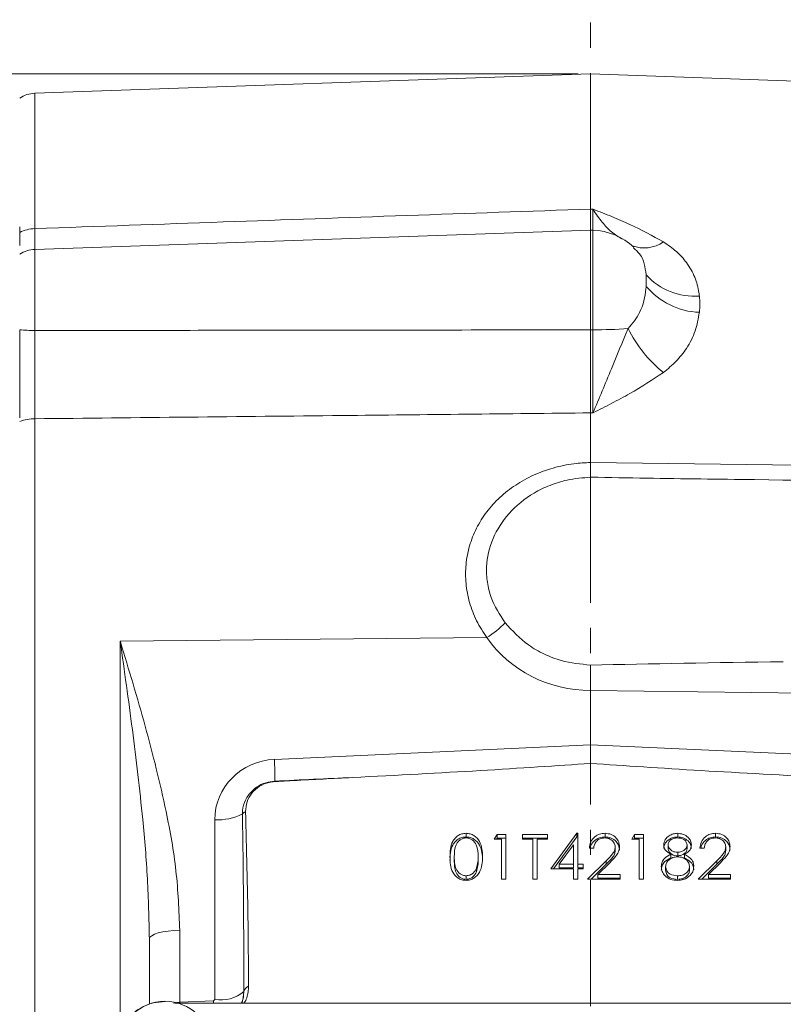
# Model space of a CAD drawing. Header units: inches. Extents: x 0.3 to 33.9, y 0.2 to 21.7.
# Tile 6 of 19: x 5.9 to 8.9, y 9.4 to 13.3. Entities that reach past the tile are written whole.
import ezdxf

# ---------------------------------------------------------------- set-up
doc = ezdxf.new("R2010")
doc.units = ezdxf.units.IN
doc.header["$MEASUREMENT"] = 0
doc.linetypes.add('CENTERX2', pattern=[0.8, 0.5, -0.1, 0.1, -0.1])
doc.layers.add('SLD-0', color=7, linetype='Continuous', lineweight=15)
doc.styles.add('SLDTEXTSTYLE0', font='TXT', dxfattribs={"width": 0.75})
doc.dimstyles.new('SLDDIMSTYLE0', dxfattribs={"dimtxt": 0.25, "dimasz": 0.13, "dimexe": 0, "dimexo": 0.0625, "dimgap": 0.0625, "dimtad": 0, "dimtih": 1, "dimtoh": 1, "dimrnd": 1e-09, "dimzin": 12, "dimdsep": 46, "dimtxsty": 'SLDTEXTSTYLE0', "dimsah": 1, "dimcen": 0.09, "dimadec": 0, "dimazin": 3, "dimtfac": 1, "dimtofl": 0, "dimtmove": 0, "dimatfit": 3, "dimfxl": 1, "dimfrac": 2, "dimtolj": 1, "dimtzin": 12, "dimarcsym": 0})

# ---------------------------------------------------------------- blocks, each defined once
blk = doc.blocks.new('_D_6')
at = {"layer": 'SLD-0'}
for p, q in [((4.1765, 11.643), (4.1765, 15.2266)), ((5.5962, 15.1384), (5.5455, 15.1384)), ((5.5455, 15.1384), (5.5455, 14.7415)), ((6.7392, 15.1384), (6.79, 15.1384)), ((6.79, 15.1384), (6.79, 14.7415)), ((4.1765, 15.1016), (5.4567, 15.1016)), ((8.159, 15.1016), (6.8787, 15.1016)), ((5.5455, 14.7415), (5.5962, 14.7415)), ((6.79, 14.7415), (6.7392, 14.7415))]:
    blk.add_line(p, q, dxfattribs=at)
for points in [[(4.1765, 15.1016), (4.3065, 15.0816), (4.3065, 15.1216)], [(8.159, 15.1016), (8.029, 15.1216), (8.029, 15.0816)]]:
    blk.add_solid(points, dxfattribs=at)
at = {"layer": 'SLD-0', "char_height": 0.25, "attachment_point": 1, "style": 'SLDTEXTSTYLE0'}
for s, insert in [('3.98', (5.7429, 15.5114, -0.8581)), ('101.16', (5.6597, 15.0638, -0.8581))]:
    blk.add_mtext(s, dxfattribs=dict(at, insert=insert))
blk = doc.blocks.new('_D_7')
at = {"layer": 'SLD-0'}
for p, q in [((5.5845, 12.9724), (5.5845, 14.0317)), ((6.3926, 13.9435), (6.3418, 13.9435)), ((6.3418, 13.9435), (6.3418, 13.5467)), ((7.3508, 13.9435), (7.4016, 13.9435)), ((7.4016, 13.9435), (7.4016, 13.5467)), ((5.5845, 13.9067), (6.2531, 13.9067)), ((8.159, 13.9067), (7.4903, 13.9067)), ((6.3418, 13.5467), (6.3926, 13.5467)), ((7.4016, 13.5467), (7.3508, 13.5467))]:
    blk.add_line(p, q, dxfattribs=at)
for points in [[(5.5845, 13.9067), (5.7145, 13.8867), (5.7145, 13.9267)], [(8.159, 13.9067), (8.029, 13.9267), (8.029, 13.8867)]]:
    blk.add_solid(points, dxfattribs=at)
at = {"layer": 'SLD-0', "char_height": 0.25, "attachment_point": 1, "style": 'SLDTEXTSTYLE0'}
for s, insert in [('2.57', (6.4469, 14.3166, -0.8581)), ('65.39', (6.4561, 13.8689, -0.8581))]:
    blk.add_mtext(s, dxfattribs=dict(at, insert=insert))
blk = doc.blocks.new('_D_8')
at = {"layer": 'SLD-0'}
for p, q in [((12.6831, 12.1594), (12.6831, 14.0317)), ((9.8496, 13.9435), (9.7988, 13.9435)), ((9.7988, 13.9435), (9.7988, 13.5467)), ((10.9925, 13.9435), (11.0433, 13.9435)), ((11.0433, 13.9435), (11.0433, 13.5467)), ((8.159, 13.9067), (9.7101, 13.9067)), ((12.6831, 13.9067), (11.132, 13.9067)), ((9.7988, 13.5467), (9.8496, 13.5467)), ((11.0433, 13.5467), (10.9925, 13.5467))]:
    blk.add_line(p, q, dxfattribs=at)
for points in [[(8.159, 13.9067), (8.289, 13.8867), (8.289, 13.9267)], [(12.6831, 13.9067), (12.5531, 13.9267), (12.5531, 13.8867)]]:
    blk.add_solid(points, dxfattribs=at)
at = {"layer": 'SLD-0', "char_height": 0.25, "attachment_point": 1, "style": 'SLDTEXTSTYLE0'}
for s, insert in [('4.52', (9.9962, 14.3166, -0.8581)), ('114.91', (9.9131, 13.8689, -0.8581))]:
    blk.add_mtext(s, dxfattribs=dict(at, insert=insert))
blk = doc.blocks.new('_D_9')
at = {"layer": 'SLD-0'}
for p, q in [((15.816, 12.3304), (15.816, 15.2266)), ((11.416, 15.1384), (11.3652, 15.1384)), ((11.3652, 15.1384), (11.3652, 14.7415)), ((12.5589, 15.1384), (12.6097, 15.1384)), ((12.6097, 15.1384), (12.6097, 14.7415)), ((8.159, 15.1016), (11.2765, 15.1016)), ((15.816, 15.1016), (12.6985, 15.1016)), ((11.3652, 14.7415), (11.416, 14.7415)), ((12.6097, 14.7415), (12.5589, 14.7415))]:
    blk.add_line(p, q, dxfattribs=at)
for points in [[(8.159, 15.1016), (8.289, 15.0816), (8.289, 15.1216)], [(15.816, 15.1016), (15.686, 15.1216), (15.686, 15.0816)]]:
    blk.add_solid(points, dxfattribs=at)
at = {"layer": 'SLD-0', "char_height": 0.25, "attachment_point": 1, "style": 'SLDTEXTSTYLE0'}
for s, insert in [('7.66', (11.5627, 15.5114, -0.8581)), ('194.49', (11.4795, 15.0638, -0.8581))]:
    blk.add_mtext(s, dxfattribs=dict(at, insert=insert))
blk = doc.blocks.new('_D_11')
at = {"layer": 'SLD-0'}
for p, q in [((8.109, 13.0604), (1.708, 13.0604)), ((1.833, 13.0604), (1.833, 9.6814)), ((1.2615, 9.3074), (1.2107, 9.3074)), ((1.2107, 9.3074), (1.2107, 8.9105)), ((2.4045, 9.3074), (2.4552, 9.3074)), ((2.4552, 9.3074), (2.4552, 8.9105)), ((1.2107, 8.9105), (1.2615, 8.9105)), ((2.4552, 8.9105), (2.4045, 8.9105)), ((1.833, 5.4808), (1.833, 8.8597)), ((4.6119, 5.4808), (1.708, 5.4808))]:
    blk.add_line(p, q, dxfattribs=at)
for points in [[(1.833, 13.0604), (1.813, 12.9304), (1.853, 12.9304)], [(1.833, 5.4808), (1.853, 5.6108), (1.813, 5.6108)]]:
    blk.add_solid(points, dxfattribs=at)
at = {"layer": 'SLD-0', "char_height": 0.25, "attachment_point": 1, "style": 'SLDTEXTSTYLE0'}
for s, insert in [('7.58', (1.4082, 9.6804, -0.8581)), ('192.52', (1.325, 9.2328, -0.8581))]:
    blk.add_mtext(s, dxfattribs=dict(at, insert=insert))

msp = doc.modelspace()

# ---------------------------------------------------------------- linework, layer by layer
at = {"color": 7, "linetype": 'Continuous', "lineweight": 15}
for p, q in [((8.159, 13.0604), (5.9548, 12.9834)), ((11.7076, 12.9364), (8.159, 13.0604)), ((8.159, 12.5244), (8.159, 13.0604)), ((8.1677, 12.5241), (8.159, 12.5244)), ((8.159, 12.4414), (5.9548, 12.3644)), ((8.1677, 12.4411), (8.159, 12.4414)), ((8.159, 12.4414), (8.159, 12.0459)), ((8.1677, 12.0459), (8.159, 12.0459)), ((8.159, 11.5199), (8.159, 11.7165)), ((8.159, 11.7165), (8.1677, 11.7164)), ((5.9548, 8.2675), (5.9548, 11.6932)), ((8.159, 11.5199), (8.159, 11.5199)), ((6.2931, 10.8114), (7.7473, 10.8254)), ((8.159, 10.4009), (8.159, 10.616)), ((8.159, 10.616), (9.9637, 10.5933)), ((8.159, 10.616), (8.159, 10.616)), ((8.159, 10.4009), (6.9046, 10.3428)), ((9.4133, 10.3428), (8.159, 10.4009)), ((8.159, 10.4009), (8.159, 10.3269)), ((6.6681, 10.1036), (6.6681, 9.3907)), ((7.6647, 10.0351), (7.6647, 10.0495)), ((7.7765, 10.0267), (7.7877, 10.0449)), ((7.7877, 10.0449), (7.8228, 10.0449)), ((7.7877, 10.0306), (7.7877, 10.0449)), ((7.8228, 10.0449), (7.8228, 9.8675)), ((7.8886, 10.0449), (7.9884, 10.0449)), ((7.8886, 10.0267), (7.8886, 10.0449)), ((7.9884, 10.0449), (7.9884, 10.0267)), ((8.0006, 9.9085), (8.1043, 10.0495)), ((8.0112, 9.9085), (8.1043, 10.0351)), ((8.1043, 10.0495), (8.1078, 10.0495)), ((8.1043, 10.0351), (8.1043, 10.0495)), ((8.1043, 10.0351), (8.1078, 10.0351)), ((8.1078, 10.0495), (8.1078, 9.9267)), ((8.216, 10.0351), (8.216, 10.0495)), ((8.3222, 10.0267), (8.3333, 10.0449)), ((8.3333, 10.0449), (8.3684, 10.0449)), ((8.3333, 10.0306), (8.3333, 10.0449)), ((8.3684, 10.0449), (8.3684, 9.8675)), ((8.5045, 10.0351), (8.5045, 10.0495)), ((8.6545, 10.0351), (8.6545, 10.0495)), ((7.8058, 10.0267), (7.7765, 10.0267)), ((7.7853, 10.0267), (7.7877, 10.0306)), ((7.7877, 10.0306), (7.8228, 10.0306)), ((7.8058, 9.8675), (7.8058, 10.0267)), ((7.8886, 10.0306), (7.9884, 10.0306)), ((7.93, 10.0267), (7.8886, 10.0267)), ((7.93, 9.8675), (7.93, 10.0267)), ((7.947, 10.0267), (7.947, 9.8675)), ((7.9884, 10.0267), (7.947, 10.0267)), ((8.0908, 10.0037), (8.0341, 9.9267)), ((8.0908, 9.9267), (8.0908, 10.0037)), ((8.2564, 9.981), (8.2564, 9.9953)), ((8.3514, 10.0267), (8.3222, 10.0267)), ((8.3309, 10.0267), (8.3333, 10.0306)), ((8.3333, 10.0306), (8.3684, 10.0306)), ((8.3514, 9.8675), (8.3514, 10.0267)), ((8.4659, 9.9894), (8.4659, 10.0037)), ((8.5414, 9.9897), (8.5414, 10.0041)), ((8.6949, 9.981), (8.6949, 9.9953)), ((7.6182, 9.9419), (7.6182, 9.9562)), ((7.7132, 9.9419), (7.7132, 9.9562)), ((8.1711, 9.9903), (8.1541, 9.9903)), ((8.4766, 9.952), (8.4766, 9.9664)), ((8.5042, 9.9601), (8.5042, 9.9744)), ((8.5315, 9.952), (8.5315, 9.9664)), ((8.6096, 9.9903), (8.5925, 9.9903)), ((8.0341, 9.9267), (8.0908, 9.9267)), ((8.0341, 9.9123), (8.0341, 9.9267)), ((8.0908, 9.9123), (8.0908, 9.9267)), ((8.1078, 9.9267), (8.1297, 9.9267)), ((8.1078, 9.9123), (8.1078, 9.9267)), ((8.1297, 9.9267), (8.1297, 9.9085)), ((8.1468, 9.8675), (8.2205, 9.941)), ((8.1612, 9.8675), (8.2205, 9.9266)), ((8.235, 9.9331), (8.1875, 9.8857)), ((8.2205, 9.9266), (8.2205, 9.941)), ((8.4561, 9.9029), (8.4561, 9.9172)), ((8.5511, 9.9046), (8.5511, 9.9189)), ((8.5852, 9.8675), (8.6589, 9.941)), ((8.5996, 9.8675), (8.6589, 9.9266)), ((8.6735, 9.9331), (8.6259, 9.8857)), ((8.6589, 9.9266), (8.6589, 9.941)), ((7.6652, 9.8669), (7.6652, 9.8812)), ((7.706, 9.8973), (7.706, 9.9116)), ((8.0908, 9.9085), (8.0006, 9.9085)), ((8.0341, 9.9123), (8.0908, 9.9123)), ((8.0908, 9.8675), (8.0908, 9.9085)), ((8.1078, 9.9123), (8.1297, 9.9123)), ((8.1078, 9.9085), (8.1078, 9.8675)), ((8.1297, 9.9085), (8.1078, 9.9085)), ((8.1875, 9.8857), (8.2759, 9.8857)), ((8.1875, 9.8714), (8.1875, 9.8857)), ((8.2759, 9.8857), (8.2759, 9.8675)), ((8.5036, 9.8669), (8.5036, 9.8812)), ((8.6259, 9.8857), (8.7143, 9.8857)), ((8.6259, 9.8714), (8.6259, 9.8857)), ((8.7143, 9.8857), (8.7143, 9.8675)), ((7.8228, 9.8675), (7.8058, 9.8675)), ((7.947, 9.8675), (7.93, 9.8675)), ((8.1078, 9.8675), (8.0908, 9.8675)), ((8.2759, 9.8675), (8.1468, 9.8675)), ((8.1875, 9.8714), (8.2759, 9.8714)), ((8.3684, 9.8675), (8.3514, 9.8675)), ((8.7143, 9.8675), (8.5852, 9.8675)), ((8.6259, 9.8714), (8.7143, 9.8714)), ((6.5296, 9.3796), (6.5296, 9.6652)), ((6.409, 9.6308), (6.409, 9.3723)), ((6.7838, 9.4222), (6.7821, 9.4076)), ((9.7979, 9.3764), (6.5103, 9.3764)), ((6.6633, 9.3858), (6.5296, 9.3796)), ((6.6681, 9.3907), (6.6633, 9.3858))]:
    msp.add_line(p, q, dxfattribs=at)
at = {"color": 8, "linetype": 'Continuous', "lineweight": 15}
for p, q in [((5.9548, 12.447), (5.9548, 12.9834)), ((8.1677, 12.4411), (8.1677, 12.0459)), ((5.9548, 12.0434), (5.9548, 12.3644)), ((6.2931, 10.8114), (6.2931, 9.3195)), ((6.5296, 9.3796), (6.5297, 9.3764)), ((6.6633, 9.3858), (6.6637, 9.3764))]:
    msp.add_line(p, q, dxfattribs=at)
at = {"color": 7, "linetype": 'Continuous', "lineweight": 15, "flags": 128}
for points in [[(10.9048, 11.4846), (10.6649, 11.4876), (9.7055, 11.5), (8.159, 11.5199)], [(6.5296, 9.6652), (6.5058, 9.6643), (6.4831, 9.6622), (6.4623, 9.659), (6.444, 9.6547), (6.4291, 9.6495), (6.4181, 9.6437), (6.4113, 9.6373), (6.409, 9.6308)]]:
    msp.add_lwpolyline(points, dxfattribs=at)
at = {"color": 7, "linetype": 'Continuous', "lineweight": 15}
for centre, radius, start, end in [((5.959, 12.8635), 0.12, 92, 122.5136), ((5.9581, 12.308), 0.139, 91.3784, 117.2489), ((8.159, 12.1912), 0.25, 46.6903, 88), ((5.959, 12.2445), 0.12, 92, 122.5136), ((8.5708, 12.4373), 0.2586, 222.1195, 274.3397), ((8.6005, 12.4045), 0.2895, 220.0986, 268.0042), ((5.9564, 12.8303), 0.787, 265.4846, 269.8805), ((8.1662, 14.1881), 2.1423, 270.0386, 273.7856), ((8.7677, 12.2784), 0.5134, 206.346, 231.4321), ((5.9572, 11.5039), 0.1893, 90.7382, 109.3568), ((7.5272, 11.1702), 0.4092, 302.5509, 315.6641), ((5.8521, 10.2805), 1.0543, 358.6953, 3.3911), ((6.9223, 10.2541), 0.0163, 171.5743, 177.8998), ((6.6821, 10.3133), 0.2102, 266.1926, 297.0837), ((6.817, 10.0891), 0.054, 119.6035, 136.6228), ((6.6923, 9.53), 0.1414, 260.1842, 310.3534), ((6.8148, 9.4138), 0.0321, 113.2502, 164.7467), ((6.471, 9.1983), 0.1852, 2.9034, 177.0966)]:
    msp.add_arc(centre, radius, start, end, dxfattribs=at)
at = {"color": 8, "linetype": 'Continuous', "lineweight": 15}
msp.add_arc((8.3713, 12.5044), 0.134, 249.3186, 304.7607, dxfattribs=at)
at = {"color": 7, "linetype": 'Continuous', "lineweight": 15}
for centre, major_axis, ratio, start_param, end_param in [((8.1631, 11.0985), (0.4929, 0.0872), 0.962793, 3.561487, 4.53521), ((10.1146, 10.6245), (3.4254, 0), 0.032706, 1.926023, 2.17838), ((6.9131, 10.1067), (0.2415, 0.0428), 0.962793, 1.4369, 2.97279), ((5.822, 10.326), (3.1511, 0.1027), 0.035536, 5.168987, 5.546744), ((10.496, 10.326), (3.1511, -0.1027), 0.035536, 3.878034, 4.255791), ((-26.068, 8.8508), (75.3191, 3.441), 0.001485, 5.165463, 5.170022), ((6.664, 9.2139), (0.0043, 2.6055), 0.046027, 4.792529, 5.070198)]:
    msp.add_ellipse(centre, major_axis=major_axis, ratio=ratio, start_param=start_param, end_param=end_param, dxfattribs=at)
at = {"color": 8, "linetype": 'Continuous', "lineweight": 15}
msp.add_ellipse((6.534, 9.3249), major_axis=(0.1249, 0.0102), ratio=0.438104, start_param=1.569865, end_param=1.771679, dxfattribs=at)
at = {"color": 7, "linetype": 'Continuous', "lineweight": 15}
for points, knots in [([(8.159, 12.5244), (7.6732, 12.5074), (6.9384, 12.4817), (6.2037, 12.4558), (5.9548, 12.447)], [0, 0, 0, 0, 0.661168, 1, 1, 1, 1]), ([(8.159, 12.5244), (8.159, 12.5096), (8.159, 12.4794), (8.159, 12.4504), (8.159, 12.4428), (8.159, 12.4391)], [0, 0, 0, 0, 0.329952, 0.67005, 1, 1, 1, 1]), ([(8.4477, 12.3943), (8.4043, 12.4184), (8.3388, 12.4547), (8.2425, 12.4949), (8.193, 12.5144), (8.1679, 12.524), (8.1677, 12.5241)], [0, 0, 0, 0, 0.493398, 0.745029, 0.997453, 1, 1, 1, 1]), ([(5.8945, 12.3802), (5.8945, 12.3877), (5.8945, 12.4044), (5.8945, 12.4361), (5.8945, 12.4537)], [0, 0, 0, 0, 0.446266, 1, 1, 1, 1]), ([(8.5904, 12.1795), (8.5898, 12.184), (8.5867, 12.2095), (8.5741, 12.2554), (8.5434, 12.31), (8.5013, 12.3573), (8.4657, 12.3819), (8.4477, 12.3943)], [0, 0, 0, 0, 0.054789, 0.306863, 0.566571, 0.779999, 1, 1, 1, 1]), ([(8.379, 12.2181), (8.3788, 12.2147), (8.376, 12.1813), (8.3644, 12.1198), (8.3246, 12.0712), (8.3077, 12.0506)], [0, 0, 0, 0, 0.061699, 0.60057, 1, 1, 1, 1]), ([(8.5904, 12.1152), (8.5912, 12.126), (8.5929, 12.1477), (8.5912, 12.1689), (8.5904, 12.1795)], [0, 0, 0, 0, 0.5, 1, 1, 1, 1]), ([(8.4477, 11.877), (8.4652, 11.8912), (8.5008, 11.9201), (8.544, 11.9758), (8.5777, 12.0418), (8.5861, 12.0904), (8.5904, 12.1152)], [0, 0, 0, 0, 0.21336, 0.43352, 0.711269, 1, 1, 1, 1]), ([(5.8945, 11.6972), (5.8945, 11.7249), (5.8945, 11.7763), (5.8945, 11.8608), (5.8945, 11.9492), (5.8945, 12.0107), (5.8945, 12.0438)], [0, 0, 0, 0, 0.266835, 0.494114, 0.727989, 1, 1, 1, 1]), ([(5.9548, 11.6932), (5.9547, 11.7189), (5.9545, 11.7712), (5.9544, 11.8588), (5.9545, 11.9508), (5.9547, 12.0121), (5.9548, 12.0434)], [0, 0, 0, 0, 0.245724, 0.500002, 0.745724, 1, 1, 1, 1]), ([(8.159, 12.0459), (7.7698, 12.0452), (7.0351, 12.0439), (6.3003, 12.0435), (5.9548, 12.0434)], [0, 0, 0, 0, 0.529676, 1, 1, 1, 1]), ([(8.159, 12.0459), (8.159, 12.0174), (8.159, 11.9595), (8.159, 11.8741), (8.159, 11.7911), (8.159, 11.7416), (8.159, 11.7165)], [0, 0, 0, 0, 0.246215, 0.500001, 0.746214, 1, 1, 1, 1]), ([(8.3077, 12.0506), (8.2852, 11.9969), (8.2498, 11.9126), (8.2043, 11.8011), (8.1802, 11.7443), (8.1678, 11.7167), (8.1677, 11.7164)], [0, 0, 0, 0, 0.458943, 0.721865, 0.99767, 1, 1, 1, 1]), ([(8.1677, 12.0459), (8.1678, 12.0182), (8.1681, 11.962), (8.1683, 11.8773), (8.1682, 11.7932), (8.1678, 11.7423), (8.1677, 11.7164)], [0, 0, 0, 0, 0.239385, 0.485722, 0.738731, 1, 1, 1, 1]), ([(8.1677, 11.7164), (8.1679, 11.7166), (8.193, 11.7291), (8.2425, 11.7541), (8.3388, 11.8046), (8.4043, 11.8482), (8.4477, 11.877)], [0, 0, 0, 0, 0.002547, 0.254971, 0.506602, 1, 1, 1, 1]), ([(5.9548, 11.6932), (6.3607, 11.6975), (7.0955, 11.7052), (7.8302, 11.713), (8.159, 11.7165)], [0, 0, 0, 0, 0.55255, 1, 1, 1, 1]), ([(8.159, 11.5199), (8.1368, 11.5187), (8.0867, 11.5161), (8.0101, 11.4996), (7.932, 11.4714), (7.8604, 11.4318), (7.7975, 11.3828), (7.7451, 11.3249), (7.7044, 11.2603), (7.6768, 11.1898), (7.6625, 11.1158), (7.6626, 11.0399), (7.6768, 10.9645), (7.7043, 10.8914), (7.733, 10.8474), (7.7473, 10.8254)], [0, 0, 0, 0, 0.063203, 0.143144, 0.223081, 0.302355, 0.381619, 0.459397, 0.53716, 0.614037, 0.690903, 0.767944, 0.844988, 0.922487, 1, 1, 1, 1]), ([(8.159, 11.5199), (8.159, 11.5089), (8.159, 11.4869), (8.1591, 11.4683), (8.1591, 11.4634), (8.1591, 11.4615)], [0, 0, 0, 0, 0.381475, 0.762946, 1, 1, 1, 1]), ([(7.8198, 10.8843), (7.7986, 10.9169), (7.7659, 10.9671), (7.7477, 11.0447), (7.7433, 11.1239), (7.7661, 11.2207), (7.8321, 11.3231), (7.9157, 11.3913), (7.9972, 11.4306), (8.0723, 11.4546), (8.1275, 11.459), (8.1591, 11.4615)], [0, 0, 0, 0, 0.1399507, 0.215666, 0.2913662, 0.4326334, 0.5748748, 0.7273899, 0.8092192, 0.8910564, 1, 1, 1, 1]), ([(8.1591, 11.4615), (8.2333, 11.4601), (8.45, 11.4561), (8.6667, 11.4535), (8.8092, 11.4518)], [0, 0, 0, 0, 0.342434, 1, 1, 1, 1]), ([(10.9102, 11.3875), (10.8304, 11.393), (10.591, 11.4094), (10.1912, 11.424), (9.5707, 11.4416), (9.1099, 11.4477), (8.8092, 11.4518)], [0, 0, 0, 0, 0.114166, 0.342488, 0.570881, 1, 1, 1, 1]), ([(8.1591, 10.7165), (8.1197, 10.7204), (8.0562, 10.7266), (7.9744, 10.7588), (7.8942, 10.8039), (7.8488, 10.8529), (7.8198, 10.8843)], [0, 0, 0, 0, 0.297419, 0.479519, 0.666966, 1, 1, 1, 1]), ([(6.5296, 9.6652), (6.5262, 9.7438), (6.5194, 9.9019), (6.4708, 10.1723), (6.3949, 10.4751), (6.3274, 10.6986), (6.2933, 10.8107), (6.2931, 10.8114)], [0, 0, 0, 0, 0.2009478, 0.404035, 0.7007614, 0.9982532, 1, 1, 1, 1]), ([(6.2931, 10.8114), (6.2932, 10.8107), (6.3097, 10.6948), (6.3426, 10.461), (6.3796, 10.1463), (6.4037, 9.8689), (6.4072, 9.7102), (6.409, 9.6308)], [0, 0, 0, 0, 0.001807, 0.302443, 0.60432, 0.801845, 1, 1, 1, 1]), ([(8.1591, 10.7165), (8.1591, 10.7096), (8.1591, 10.6911), (8.159, 10.6559), (8.159, 10.6293), (8.159, 10.616)], [0, 0, 0, 0, 0.230653, 0.615325, 1, 1, 1, 1]), ([(6.906, 10.2547), (6.911, 10.2549), (6.936, 10.2563), (7.0388, 10.2618), (7.1367, 10.2668), (7.2146, 10.2708)], [0, 0, 0, 0, 0.048249, 0.242972, 1, 1, 1, 1]), ([(6.9062, 10.2565), (6.8942, 10.255), (6.8685, 10.2518), (6.8379, 10.2362), (6.8101, 10.213), (6.7883, 10.1825), (6.7785, 10.1497), (6.7779, 10.1308), (6.7778, 10.1262)], [0, 0, 0, 0, 0.175563, 0.377503, 0.49269, 0.711013, 0.929956, 1, 1, 1, 1]), ([(6.7903, 10.136), (6.7913, 10.1491), (6.7933, 10.1752), (6.8136, 10.2105), (6.8442, 10.2375), (6.8772, 10.2516), (6.8985, 10.2539), (6.906, 10.2547)], [0, 0, 0, 0, 0.220211, 0.44058, 0.660996, 0.880133, 1, 1, 1, 1]), ([(6.8022, 9.4433), (6.8021, 9.4541), (6.8017, 9.5362), (6.7998, 9.7672), (6.7942, 9.9872), (6.7903, 10.136)], [0, 0, 0, 0, 0.046774, 0.355545, 1, 1, 1, 1]), ([(7.6011, 9.9562), (7.6014, 9.9665), (7.6019, 9.9872), (7.6087, 10.0128), (7.6205, 10.0305), (7.6328, 10.0411), (7.648, 10.0482), (7.6591, 10.049), (7.6647, 10.0495)], [0, 0, 0, 0, 0.2505258, 0.5001638, 0.625273, 0.7501985, 0.8751107, 1, 1, 1, 1]), ([(7.6011, 9.9418), (7.6014, 9.9522), (7.6019, 9.9728), (7.6087, 9.9984), (7.6205, 10.0161), (7.6328, 10.0267), (7.648, 10.0339), (7.6591, 10.0347), (7.6647, 10.0351)], [0, 0, 0, 0, 0.250526, 0.500164, 0.625273, 0.750198, 0.875111, 1, 1, 1, 1]), ([(7.6647, 10.0495), (7.6703, 10.0491), (7.6814, 10.0482), (7.7018, 10.0389), (7.72, 10.0179), (7.7293, 9.9874), (7.7299, 9.9666), (7.7302, 9.9562)], [0, 0, 0, 0, 0.125169, 0.250336, 0.498865, 0.749016, 1, 1, 1, 1]), ([(7.6647, 10.0351), (7.6703, 10.0347), (7.6814, 10.0339), (7.7018, 10.0246), (7.72, 10.0036), (7.7293, 9.9731), (7.7299, 9.9523), (7.7302, 9.9418)], [0, 0, 0, 0, 0.125169, 0.250336, 0.498865, 0.749017, 1, 1, 1, 1]), ([(8.1541, 9.9903), (8.1552, 9.999), (8.1574, 10.0162), (8.1736, 10.0359), (8.1942, 10.0477), (8.2088, 10.0489), (8.216, 10.0495)], [0, 0, 0, 0, 0.280029, 0.559515, 0.779668, 1, 1, 1, 1]), ([(8.1573, 9.9903), (8.1579, 9.994), (8.1599, 10.0062), (8.1738, 10.0215), (8.1942, 10.0334), (8.2088, 10.0346), (8.216, 10.0351)], [0, 0, 0, 0, 0.142936, 0.47564, 0.737713, 1, 1, 1, 1]), ([(8.216, 10.0495), (8.2245, 10.0487), (8.2414, 10.0473), (8.2603, 10.0328), (8.2717, 10.0153), (8.2728, 10.0029), (8.2734, 9.9967)], [0, 0, 0, 0, 0.27989, 0.559224, 0.779583, 1, 1, 1, 1]), ([(8.216, 10.0351), (8.2245, 10.0344), (8.2414, 10.0329), (8.2603, 10.0185), (8.2717, 10.001), (8.2728, 9.9886), (8.2734, 9.9824)], [0, 0, 0, 0, 0.27989, 0.559223, 0.779582, 1, 1, 1, 1]), ([(8.4488, 10.004), (8.4502, 10.0111), (8.4529, 10.0253), (8.4686, 10.04), (8.4864, 10.0481), (8.4985, 10.049), (8.5045, 10.0495)], [0, 0, 0, 0, 0.278806, 0.558457, 0.77916, 1, 1, 1, 1]), ([(8.4488, 9.9896), (8.4502, 9.9967), (8.4529, 10.0109), (8.4686, 10.0257), (8.4864, 10.0338), (8.4985, 10.0347), (8.5045, 10.0351)], [0, 0, 0, 0, 0.278806, 0.558457, 0.77916, 1, 1, 1, 1]), ([(8.5045, 10.0495), (8.5121, 10.0487), (8.5272, 10.0471), (8.545, 10.0354), (8.5563, 10.0201), (8.5577, 10.009), (8.5584, 10.0035)], [0, 0, 0, 0, 0.279929, 0.559623, 0.779945, 1, 1, 1, 1]), ([(8.5045, 10.0351), (8.5121, 10.0344), (8.5272, 10.0328), (8.545, 10.0211), (8.5563, 10.0058), (8.5577, 9.9947), (8.5584, 9.9891)], [0, 0, 0, 0, 0.279929, 0.559623, 0.779945, 1, 1, 1, 1]), ([(8.5925, 9.9903), (8.5937, 9.999), (8.5959, 10.0162), (8.6121, 10.0359), (8.6327, 10.0477), (8.6472, 10.0489), (8.6545, 10.0495)], [0, 0, 0, 0, 0.280029, 0.559515, 0.779667, 1, 1, 1, 1]), ([(8.5958, 9.9903), (8.5964, 9.994), (8.5984, 10.0062), (8.6123, 10.0215), (8.6327, 10.0334), (8.6472, 10.0346), (8.6545, 10.0351)], [0, 0, 0, 0, 0.142936, 0.47564, 0.737713, 1, 1, 1, 1]), ([(8.6545, 10.0495), (8.663, 10.0487), (8.6799, 10.0473), (8.6987, 10.0328), (8.7101, 10.0153), (8.7113, 10.0029), (8.7119, 9.9967)], [0, 0, 0, 0, 0.27989, 0.559224, 0.779583, 1, 1, 1, 1]), ([(8.6545, 10.0351), (8.663, 10.0344), (8.6799, 10.0329), (8.6987, 10.0185), (8.7101, 10.001), (8.7113, 9.9886), (8.7119, 9.9824)], [0, 0, 0, 0, 0.27989, 0.559223, 0.779582, 1, 1, 1, 1]), ([(7.6652, 10.0313), (7.6609, 10.0309), (7.6522, 10.0301), (7.6406, 10.0238), (7.6314, 10.0151), (7.6188, 9.9935), (7.6185, 9.9728), (7.6182, 9.9562)], [0, 0, 0, 0, 0.125139, 0.250418, 0.375518, 0.500847, 1, 1, 1, 1]), ([(7.7132, 9.9562), (7.7125, 9.9727), (7.7114, 9.9974), (7.6936, 10.0218), (7.6783, 10.03), (7.6696, 10.0309), (7.6652, 10.0313)], [0, 0, 0, 0, 0.500071, 0.749021, 0.874598, 1, 1, 1, 1]), ([(8.2152, 10.0313), (8.2087, 10.0307), (8.1957, 10.0294), (8.1811, 10.0184), (8.1732, 10.0045), (8.1718, 9.9951), (8.1711, 9.9903)], [0, 0, 0, 0, 0.279699, 0.558846, 0.779177, 1, 1, 1, 1]), ([(8.2564, 9.9953), (8.2556, 10.0008), (8.254, 10.0118), (8.2424, 10.0234), (8.229, 10.0303), (8.2198, 10.0309), (8.2152, 10.0313)], [0, 0, 0, 0, 0.279125, 0.558978, 0.77935, 1, 1, 1, 1]), ([(8.2205, 9.941), (8.2296, 9.9497), (8.2423, 9.9619), (8.2549, 9.9808), (8.2559, 9.9905), (8.2564, 9.9953)], [0, 0, 0, 0, 0.5607163, 0.7805313, 1, 1, 1, 1]), ([(8.2734, 9.9967), (8.2727, 9.9897), (8.2711, 9.9756), (8.2559, 9.9544), (8.2429, 9.9412), (8.235, 9.9331)], [0, 0, 0, 0, 0.279289, 0.559153, 1, 1, 1, 1]), ([(8.4766, 9.9664), (8.4684, 9.9714), (8.457, 9.9785), (8.4498, 9.9934), (8.4492, 10.0004), (8.4488, 10.004)], [0, 0, 0, 0, 0.557752, 0.778933, 1, 1, 1, 1]), ([(8.5036, 10.0313), (8.4986, 10.031), (8.4886, 10.0303), (8.4764, 10.0238), (8.4675, 10.0147), (8.4664, 10.0074), (8.4659, 10.0037)], [0, 0, 0, 0, 0.280651, 0.560566, 0.780622, 1, 1, 1, 1]), ([(8.4659, 10.0037), (8.4669, 9.999), (8.4691, 9.9896), (8.4804, 9.9806), (8.4922, 9.9752), (8.5002, 9.9747), (8.5042, 9.9744)], [0, 0, 0, 0, 0.277721, 0.558224, 0.779072, 1, 1, 1, 1]), ([(8.5414, 10.0041), (8.5404, 10.0086), (8.5383, 10.0178), (8.5243, 10.0295), (8.5114, 10.0306), (8.5036, 10.0313)], [0, 0, 0, 0, 0.27897, 0.559918, 1, 1, 1, 1]), ([(8.5042, 9.9744), (8.5093, 9.9749), (8.5194, 9.9759), (8.5316, 9.9831), (8.5395, 9.993), (8.5408, 10.0004), (8.5414, 10.0041)], [0, 0, 0, 0, 0.280237, 0.560144, 0.780436, 1, 1, 1, 1]), ([(8.5584, 10.0035), (8.558, 9.999), (8.5572, 9.9902), (8.5482, 9.9762), (8.5378, 9.9701), (8.5315, 9.9664)], [0, 0, 0, 0, 0.280158, 0.560242, 1, 1, 1, 1]), ([(8.6536, 10.0313), (8.6471, 10.0307), (8.6342, 10.0294), (8.6195, 10.0184), (8.6116, 10.0045), (8.6103, 9.9951), (8.6096, 9.9903)], [0, 0, 0, 0, 0.279699, 0.558846, 0.779177, 1, 1, 1, 1]), ([(8.6949, 9.9953), (8.6941, 10.0008), (8.6925, 10.0118), (8.6809, 10.0234), (8.6675, 10.0303), (8.6583, 10.0309), (8.6536, 10.0313)], [0, 0, 0, 0, 0.279125, 0.558978, 0.77935, 1, 1, 1, 1]), ([(8.6589, 9.941), (8.668, 9.9497), (8.6807, 9.9619), (8.6933, 9.9808), (8.6943, 9.9905), (8.6949, 9.9953)], [0, 0, 0, 0, 0.5607164, 0.7805313, 1, 1, 1, 1]), ([(8.7119, 9.9967), (8.7111, 9.9897), (8.7096, 9.9756), (8.6944, 9.9544), (8.6814, 9.9412), (8.6735, 9.9331)], [0, 0, 0, 0, 0.279289, 0.559153, 1, 1, 1, 1]), ([(7.6647, 9.863), (7.6591, 9.8634), (7.648, 9.8643), (7.6278, 9.8736), (7.61, 9.8947), (7.602, 9.9252), (7.6014, 9.9458), (7.6011, 9.9562)], [0, 0, 0, 0, 0.125181, 0.2503511, 0.4987776, 0.7489455, 1, 1, 1, 1]), ([(7.6182, 9.9562), (7.6184, 9.9481), (7.6187, 9.9319), (7.6237, 9.9078), (7.6368, 9.8906), (7.6522, 9.8825), (7.6609, 9.8816), (7.6652, 9.8812)], [0, 0, 0, 0, 0.251085, 0.50137, 0.749629, 0.874877, 1, 1, 1, 1]), ([(7.7302, 9.9562), (7.7299, 9.9457), (7.7293, 9.9249), (7.7201, 9.8945), (7.7018, 9.8736), (7.6814, 9.8643), (7.6702, 9.8634), (7.6647, 9.863)], [0, 0, 0, 0, 0.251002, 0.501138, 0.749612, 0.874807, 1, 1, 1, 1]), ([(7.706, 9.9116), (7.7084, 9.9198), (7.7127, 9.9344), (7.7131, 9.9496), (7.7132, 9.9562)], [0, 0, 0, 0, 0.5596, 1, 1, 1, 1]), ([(8.2205, 9.9266), (8.2296, 9.9354), (8.2423, 9.9476), (8.2549, 9.9665), (8.2559, 9.9762), (8.2564, 9.981)], [0, 0, 0, 0, 0.560717, 0.780532, 1, 1, 1, 1]), ([(8.4391, 9.9178), (8.4397, 9.9237), (8.441, 9.9355), (8.4537, 9.9539), (8.4679, 9.9616), (8.4766, 9.9664)], [0, 0, 0, 0, 0.279987, 0.559902, 1, 1, 1, 1]), ([(8.5047, 9.9562), (8.498, 9.9557), (8.4846, 9.9546), (8.4689, 9.9447), (8.4581, 9.9319), (8.4568, 9.9221), (8.4561, 9.9172)], [0, 0, 0, 0, 0.280283, 0.560138, 0.780299, 1, 1, 1, 1]), ([(8.4659, 9.9894), (8.4669, 9.9847), (8.4691, 9.9752), (8.4804, 9.9663), (8.4922, 9.9609), (8.5002, 9.9604), (8.5042, 9.9601)], [0, 0, 0, 0, 0.27772, 0.558223, 0.779071, 1, 1, 1, 1]), ([(8.5042, 9.9601), (8.5093, 9.9606), (8.5194, 9.9616), (8.5316, 9.9688), (8.5395, 9.9787), (8.5408, 9.9861), (8.5414, 9.9897)], [0, 0, 0, 0, 0.280237, 0.560144, 0.780434, 1, 1, 1, 1]), ([(8.5511, 9.9189), (8.55, 9.9248), (8.5478, 9.9366), (8.5343, 9.9483), (8.5197, 9.9552), (8.5097, 9.9559), (8.5047, 9.9562)], [0, 0, 0, 0, 0.278304, 0.55851, 0.779146, 1, 1, 1, 1]), ([(8.5315, 9.9664), (8.5422, 9.9603), (8.5573, 9.9518), (8.5671, 9.9328), (8.5678, 9.9237), (8.5682, 9.9192)], [0, 0, 0, 0, 0.558271, 0.779088, 1, 1, 1, 1]), ([(8.6589, 9.9266), (8.668, 9.9354), (8.6807, 9.9476), (8.6933, 9.9665), (8.6943, 9.9762), (8.6949, 9.981)], [0, 0, 0, 0, 0.560717, 0.780532, 1, 1, 1, 1]), ([(7.6182, 9.9419), (7.6184, 9.9338), (7.6187, 9.9176), (7.6237, 9.8935), (7.6368, 9.8763), (7.6522, 9.8682), (7.6609, 9.8673), (7.6652, 9.8669)], [0, 0, 0, 0, 0.251085, 0.501371, 0.749628, 0.874877, 1, 1, 1, 1]), ([(7.706, 9.8973), (7.7084, 9.9055), (7.7127, 9.9201), (7.7131, 9.9352), (7.7132, 9.9419)], [0, 0, 0, 0, 0.559599, 1, 1, 1, 1]), ([(8.4391, 9.9034), (8.4397, 9.9093), (8.441, 9.9212), (8.4537, 9.9396), (8.4679, 9.9473), (8.4766, 9.952)], [0, 0, 0, 0, 0.279987, 0.559902, 1, 1, 1, 1]), ([(8.5034, 9.863), (8.4942, 9.8635), (8.4758, 9.8646), (8.4544, 9.879), (8.4415, 9.8977), (8.4399, 9.9111), (8.4391, 9.9178)], [0, 0, 0, 0, 0.280545, 0.559269, 0.779816, 1, 1, 1, 1]), ([(8.4561, 9.9172), (8.4572, 9.9113), (8.4593, 9.8995), (8.4769, 9.8838), (8.4935, 9.8822), (8.5036, 9.8812)], [0, 0, 0, 0, 0.2798336, 0.5601988, 1, 1, 1, 1]), ([(8.5036, 9.8812), (8.5101, 9.8816), (8.5232, 9.8824), (8.5389, 9.8918), (8.5493, 9.9045), (8.5505, 9.9141), (8.5511, 9.9189)], [0, 0, 0, 0, 0.280602, 0.559962, 0.78018, 1, 1, 1, 1]), ([(8.5315, 9.952), (8.5422, 9.9459), (8.5573, 9.9374), (8.5671, 9.9185), (8.5678, 9.9094), (8.5682, 9.9049)], [0, 0, 0, 0, 0.558272, 0.779089, 1, 1, 1, 1]), ([(8.5682, 9.9192), (8.5674, 9.9117), (8.5661, 9.8982), (8.5576, 9.8873), (8.5538, 9.8825)], [0, 0, 0, 0, 0.559346, 1, 1, 1, 1]), ([(7.6652, 9.8812), (7.6704, 9.8818), (7.6808, 9.883), (7.6968, 9.8931), (7.7025, 9.9046), (7.706, 9.9116)], [0, 0, 0, 0, 0.280258, 0.560783, 1, 1, 1, 1]), ([(7.6652, 9.8669), (7.6704, 9.8675), (7.6808, 9.8687), (7.6968, 9.8788), (7.7025, 9.8903), (7.706, 9.8973)], [0, 0, 0, 0, 0.280258, 0.560781, 1, 1, 1, 1]), ([(8.4561, 9.9029), (8.4572, 9.897), (8.4593, 9.8851), (8.4769, 9.8695), (8.4935, 9.8679), (8.5036, 9.8669)], [0, 0, 0, 0, 0.279834, 0.560198, 1, 1, 1, 1]), ([(8.5538, 9.8825), (8.5456, 9.876), (8.5309, 9.8643), (8.5118, 9.8634), (8.5034, 9.863)], [0, 0, 0, 0, 0.5577579, 1, 1, 1, 1]), ([(8.5036, 9.8669), (8.5101, 9.8673), (8.5232, 9.8681), (8.5389, 9.8774), (8.5493, 9.8902), (8.5505, 9.8998), (8.5511, 9.9046)], [0, 0, 0, 0, 0.2806015, 0.5599618, 0.780179, 1, 1, 1, 1]), ([(6.774, 9.3764), (6.7748, 9.3778), (6.7803, 9.3874), (6.7813, 9.3986), (6.7822, 9.4082)], [0, 0, 0, 0, 0.147616, 1, 1, 1, 1]), ([(6.7839, 9.3764), (6.784, 9.3766), (6.7944, 9.3889), (6.8003, 9.4131), (6.8017, 9.4359), (6.8022, 9.4433)], [0, 0, 0, 0, 0.007446, 0.678133, 1, 1, 1, 1]), ([(6.471, 9.3825), (6.4554, 9.3815), (6.4335, 9.3801), (6.4028, 9.3708), (6.3778, 9.3598), (6.3507, 9.3418), (6.3259, 9.3181), (6.3055, 9.2884), (6.2917, 9.257), (6.2891, 9.2353), (6.2879, 9.226)], [0, 0, 0, 0, 0.172922, 0.24239, 0.357805, 0.478298, 0.608473, 0.746039, 0.890792, 1, 1, 1, 1]), ([(6.7827, 9.4076), (6.7813, 9.3972), (6.7799, 9.3865), (6.7733, 9.3768), (6.7731, 9.3764)], [0, 0, 0, 0, 0.967342, 1, 1, 1, 1])]:
    msp.add_open_spline(points, degree=3, knots=knots, dxfattribs=at)
at = {"color": 8, "linetype": 'Continuous', "lineweight": 15}
for points, knots in [([(8.1677, 12.5241), (8.1678, 12.5239), (8.1802, 12.5045), (8.2044, 12.471), (8.2429, 12.4299), (8.2709, 12.4138), (8.286, 12.405)], [0, 0, 0, 0, 0.00274, 0.326995, 0.636103, 1, 1, 1, 1]), ([(8.1677, 12.5241), (8.1677, 12.5232), (8.1679, 12.5067), (8.1681, 12.4785), (8.1683, 12.451), (8.1682, 12.4373), (8.168, 12.4386), (8.1679, 12.4391)], [0, 0, 0, 0, 0.016587, 0.293813, 0.579092, 0.864212, 1, 1, 1, 1]), ([(5.9546, 12.3594), (5.9546, 12.3589), (5.9545, 12.3566), (5.9545, 12.3698), (5.9545, 12.398), (5.9547, 12.4305), (5.9548, 12.447)], [0, 0, 0, 0, 0.083483, 0.392455, 0.69103, 1, 1, 1, 1]), ([(8.3286, 12.3704), (8.3376, 12.3626), (8.3588, 12.3443), (8.3727, 12.3083), (8.3769, 12.2789), (8.379, 12.2639)], [0, 0, 0, 0, 0.263904, 0.62641, 1, 1, 1, 1])]:
    msp.add_open_spline(points, degree=3, knots=knots, dxfattribs=at)
at = {"color": 7, "linetype": 'Continuous', "lineweight": 15}
msp.add_open_spline([(8.379, 12.2639), (8.3795, 12.2565), (8.3803, 12.2417), (8.3795, 12.226), (8.379, 12.2181)], degree=3, dxfattribs=at)
at = {"layer": 'SLD-0', "linetype": 'CENTERX2', "lineweight": 0}
msp.add_line((8.159, 16.2639), (8.159, 3.2759), dxfattribs=at)

# ---------------------------------------------------------------- dimensions: what is measured, and where the dimension line sits
at = {"layer": 'SLD-0'}
for base, p2, picture, middle in [((4.1765, 15.1016), (4.1765, 11.593), '_D_6', (6.1677, 15.1016)), ((5.5845, 13.9067), (5.5845, 12.9224), '_D_7', (6.8717, 13.9067)), ((12.6831, 13.9067), (12.6831, 12.1094), '_D_8', (10.4211, 13.9067)), ((15.816, 15.1016), (15.816, 12.2804), '_D_9', (11.9875, 15.1016))]:
    dim = msp.add_linear_dim(base=base, p1=(8.159, 16.2639), p2=p2, dimstyle='SLDDIMSTYLE0', dxfattribs=at)
    dim.commit()
    dim.dimension.update_dxf_attribs({"geometry": picture, "text_midpoint": middle, "dimtype": 160})
dim = msp.add_linear_dim(base=(1.833, 13.0604), p1=(4.6619, 5.4808), p2=(8.159, 13.0604), angle=90, dimstyle='SLDDIMSTYLE0', dxfattribs=at)
dim.commit()
dim.dimension.update_dxf_attribs({"geometry": '_D_11', "text_midpoint": (1.833, 9.2706), "dimtype": 160})

doc.saveas('drawing.dxf')
